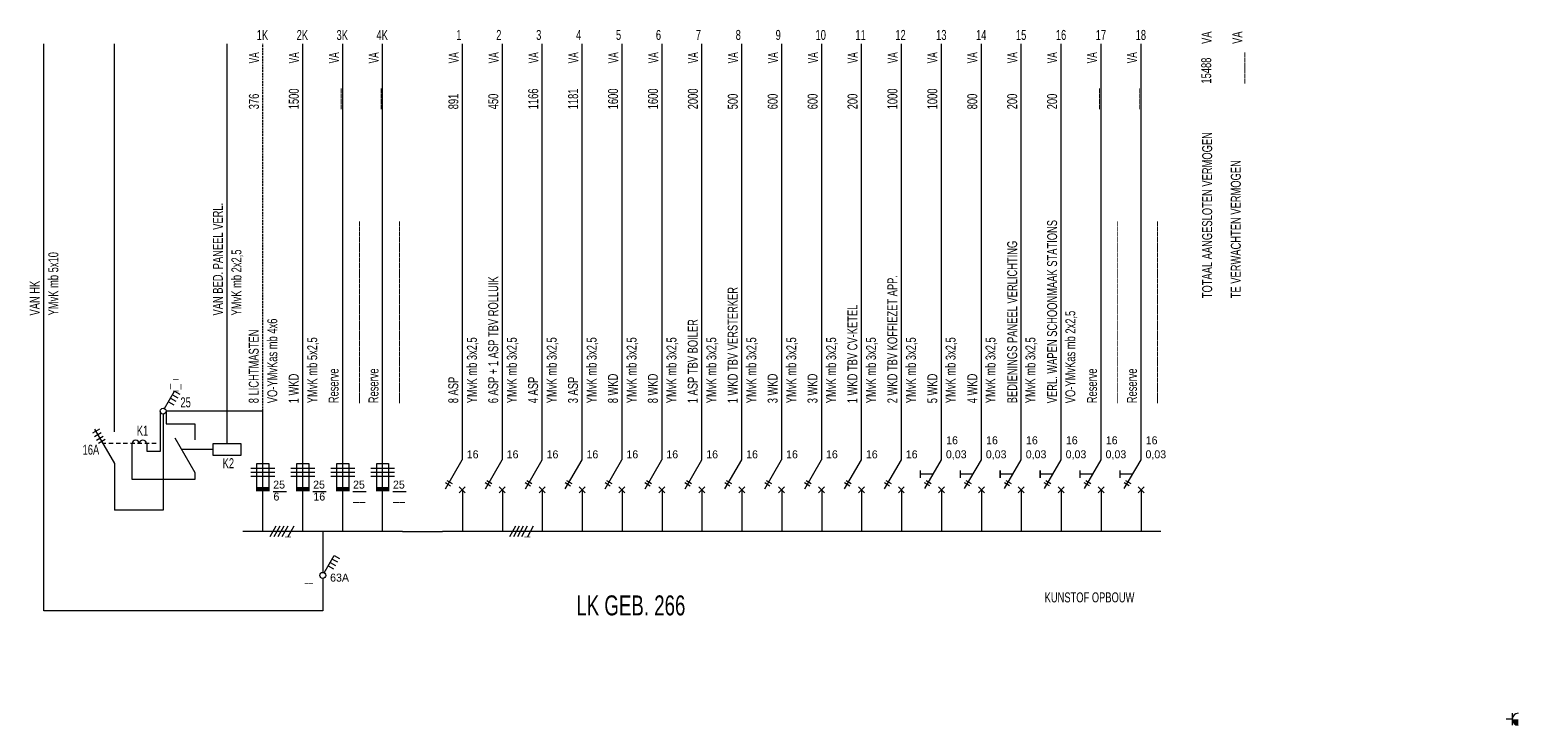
# Model space of a CAD drawing. Header units: millimetres. Extents: x 11401 to 146768, y -66248 to 31582.
# Tile 1 of 16: x 22159 to 59451, y -60352 to -42934. Entities that reach past the tile are written whole.
import ezdxf
from ezdxf.enums import TextEntityAlignment as Align

# ---------------------------------------------------------------- set-up
doc = ezdxf.new("R2010")
doc.units = ezdxf.units.MM
doc.linetypes.add('DGN Style 3', pattern=[69.63376, 49.7384, -19.89536])
for name, color, linetype, lineweight in [('besturing', 1, 'Continuous', 0), ('overlast', 1, 'Continuous', 0), ('schakelmat', 1, 'Continuous', 0), ('verdeelinr', 1, 'Continuous', 0)]:
    doc.layers.add(name, color=color, linetype=linetype, lineweight=lineweight)
doc.styles.add('Style-WORKING', font='WORKING.shx')

# ---------------------------------------------------------------- blocks, each defined once
blk = doc.blocks.new('ER9')
at = {"layer": 'verdeelinr', "color": 2, "linetype": 'Continuous', "lineweight": 0}
for p, q in [((4.99, 0.02), (5, 122.12)), ((3.5, 10.06), (3.5, 17.06)), ((3.5, 17.06), (6.5, 17.06)), ((6.5, 17.06), (6.5, 10.06))]:
    blk.add_line(p, q, dxfattribs=at)
at = {"layer": 'verdeelinr', "color": 7, "linetype": 'Continuous', "lineweight": 0}
for p, q in [((8, 15.8), (2, 15.8)), ((8, 14.8), (2, 14.8)), ((8, 13.8), (2, 13.8)), ((7.53, 10.05), (10.88, 10.05))]:
    blk.add_line(p, q, dxfattribs=at)
at = {"layer": 'verdeelinr', "color": 30, "linetype": 'Continuous', "lineweight": 0, "flags": 128}
blk.add_lwpolyline([(10, 0), (0, 0)], dxfattribs=at)
at = {"layer": 'verdeelinr', "color": 2, "linetype": 'Continuous', "lineweight": 0}
blk.add_solid([(3.5, 10.06), (6.5, 10.06), (3.5, 11.18), (6.5, 11.18)], dxfattribs=at)
at = {"layer": 'verdeelinr', "color": 7, "linetype": 'Continuous', "lineweight": 0, "style": 'Style-WORKING', "width": 0.62401}
blk.add_text('VA', height=2.49996, rotation=90, dxfattribs=at).set_placement((2.77002, 118.63555), align=Align.MIDDLE_CENTER)
at = {"layer": 'verdeelinr', "color": 7, "linetype": 'Continuous', "lineweight": 0, "style": 'Style-WORKING', "width": 0.699995}
blk.add_attdef('ER9_1450', text='', height=2.49996, dxfattribs=at).set_placement((3.45, 124.34998), align=Align.MIDDLE_LEFT)
at = {"layer": 'verdeelinr', "color": 7, "linetype": 'Continuous', "lineweight": 0, "style": 'Style-WORKING'}
for tag, height, width, p in [('ER9_1449', 2.49996, 0.699995, (2.74002, 105.75)), ('ER9_1461', 2.50002, 0.700002, (2.69999, 32.12)), ('ER9_1462', 2.50002, 0.700002, (7.34999, 32.13))]:
    blk.add_attdef(tag, text='', height=height, rotation=90, dxfattribs=dict(at, width=width)).set_placement(p, align=Align.MIDDLE_LEFT)
at = {"layer": 'verdeelinr', "color": 254, "linetype": 'Continuous', "lineweight": 0, "style": 'Style-WORKING'}
blk.add_attdef('ER9_1456', (7.58, 10.75), '', height=1.99002, dxfattribs=at)
at = {"layer": 'verdeelinr', "color": 253, "linetype": 'Continuous', "lineweight": 0, "style": 'Style-WORKING'}
blk.add_attdef('ER9_1451', (7.64, 7.75), '', height=1.99002, dxfattribs=at)
blk = doc.blocks.new('EO7')
at = {"layer": 'verdeelinr', "color": 2, "linetype": 'Continuous', "lineweight": 0}
blk.add_line((-4.13, 0.33), (0.07, 7.59), dxfattribs=at)
at = {"layer": 'verdeelinr', "color": 7, "linetype": 'Continuous', "lineweight": 0}
for p, q in [((-2.86, 1), (-4.17, 1.76)), ((-3.79, 2.41), (-2.49, 1.66)), ((0.82, -0.68), (-0.68, 0.82)), ((0.82, 0.82), (-0.68, -0.68))]:
    blk.add_line(p, q, dxfattribs=at)
at = {"layer": 'verdeelinr', "color": 254, "linetype": 'Continuous', "lineweight": 0, "style": 'Style-WORKING'}
blk.add_attdef('EO7_1494', (1.19, 7.94), '', height=1.99, dxfattribs=at)
blk = doc.blocks.new('EQ6')
at = {"layer": 'verdeelinr', "color": 2, "linetype": 'Continuous', "lineweight": 0}
for p, q in [((5, 17.99), (5, 122.12)), ((5, 10.47), (5, 0))]:
    blk.add_line(p, q, dxfattribs=at)
at = {"layer": 'verdeelinr', "color": 30, "linetype": 'Continuous', "lineweight": 0, "flags": 128}
blk.add_lwpolyline([(10, 0), (0, 0)], dxfattribs=at)
at = {"layer": 'verdeelinr', "color": 2, "linetype": 'Continuous', "lineweight": 0}
blk.add_blockref('EO7', (4.88, 10.39), dxfattribs=at).add_auto_attribs({'EO7_1494': '16 '})
at = {"layer": 'verdeelinr', "color": 7, "linetype": 'Continuous', "lineweight": 0, "style": 'Style-WORKING', "width": 0.62401}
blk.add_text('VA', height=2.5, rotation=90, dxfattribs=at).set_placement((2.79, 118.65), align=Align.MIDDLE_CENTER)
at = {"layer": 'verdeelinr', "color": 7, "linetype": 'Continuous', "lineweight": 0, "style": 'Style-WORKING', "width": 0.699995}
blk.add_attdef('EQ6_1487', text='', height=2.5, dxfattribs=at).set_placement((3.45, 124.37), align=Align.MIDDLE_LEFT)
at = {"layer": 'verdeelinr', "color": 7, "linetype": 'Continuous', "lineweight": 0, "style": 'Style-WORKING'}
for tag, width, p in [('EQ6_1486', 0.699995, (2.72, 105.75)), ('EQ6_1495', 0.700002, (2.69, 32.12)), ('EQ6_1496', 0.700002, (7.36, 32.13))]:
    blk.add_attdef(tag, text='', height=2.5, rotation=90, dxfattribs=dict(at, width=width)).set_placement(p, align=Align.MIDDLE_LEFT)
blk = doc.blocks.new('EQ5')
at = {"layer": 'verdeelinr', "color": 2, "linetype": 'Continuous', "lineweight": 0}
for p, q in [((5, 17.99), (5, 122.12)), ((0.8, 10.73), (5, 17.99)), ((5, 10.47), (5, 0))]:
    blk.add_line(p, q, dxfattribs=at)
at = {"layer": 'verdeelinr', "color": 7, "linetype": 'Continuous', "lineweight": 0}
for p, q in [((2.9, 14.36), (-0.1, 14.36)), ((2.07, 11.4), (0.76, 12.16)), ((1.14, 12.81), (2.44, 12.06)), ((5.75, 9.72), (4.25, 11.22)), ((5.75, 11.22), (4.25, 9.72))]:
    blk.add_line(p, q, dxfattribs=at)
at = {"layer": 'verdeelinr', "color": 30, "linetype": 'Continuous', "lineweight": 0, "flags": 128}
blk.add_lwpolyline([(10, 0), (0, 0)], dxfattribs=at)
at = {"layer": 'verdeelinr', "color": 2, "linetype": 'Continuous', "lineweight": 0, "extrusion": (0, 0, -1)}
blk.add_solid([(0.47, 13.42), (0.1, 13.42), (0.47, 15.3), (0.1, 15.3)], dxfattribs=at)
at = {"layer": 'verdeelinr', "color": 7, "linetype": 'Continuous', "lineweight": 0, "style": 'Style-WORKING', "width": 0.62401}
blk.add_text('VA', height=2.49996, rotation=90, dxfattribs=at).set_placement((2.74002, 118.65555), align=Align.MIDDLE_CENTER)
at = {"layer": 'verdeelinr', "color": 7, "linetype": 'Continuous', "lineweight": 0, "style": 'Style-WORKING', "width": 0.699995}
blk.add_attdef('EQ5_1672', text='', height=2.49996, dxfattribs=at).set_placement((3.66, 124.36998), align=Align.MIDDLE_LEFT)
at = {"layer": 'verdeelinr', "color": 7, "linetype": 'Continuous', "lineweight": 0, "style": 'Style-WORKING'}
for tag, height, width, p in [('EQ5_1671', 2.49996, 0.699995, (2.72002, 105.75)), ('EQ5_1673', 2.50002, 0.700002, (2.71999, 32.12)), ('EQ5_1674', 2.50002, 0.700002, (7.28999, 32.13))]:
    blk.add_attdef(tag, text='', height=height, rotation=90, dxfattribs=dict(at, width=width)).set_placement(p, align=Align.MIDDLE_LEFT)
at = {"layer": 'verdeelinr', "color": 254, "linetype": 'Continuous', "lineweight": 0, "style": 'Style-WORKING'}
for tag, p in [('EQ5_1665', (6.18, 21.85)), ('EQ5_1666', (6.12, 18.34))]:
    blk.add_attdef(tag, p, '', height=1.99002, dxfattribs=at)
blk = doc.blocks.new('EF3')
at = {"layer": 'schakelmat', "color": 2, "linetype": 'Continuous', "lineweight": 0}
for p, q in [((0.37, 0.64), (2.88, 4.98)), ((2.38, 4.11), (3.68, 3.36)), ((2.88, 4.98), (4.18, 4.23)), ((1.38, 2.37), (2.68, 1.62)), ((1.88, 3.24), (3.18, 2.49))]:
    blk.add_line(p, q, dxfattribs=at)
blk.add_circle((0, 0), 0.75, dxfattribs=at)
at = {"layer": 'schakelmat', "color": 254, "linetype": 'Continuous', "lineweight": 0, "style": 'Style-WORKING'}
for tag, rotation, p in [('EF3_1772', 270, (2.33, 6.14)), ('EF3_1776', 90, (4.04, 6.13)), ('EF3_1777', 180, (3.16, 7.46))]:
    blk.add_attdef(tag, text='', height=1.8, rotation=rotation, dxfattribs=at).set_placement(p, align=Align.CENTER)
blk.add_attdef('EF3_1771', text='', height=1.8, dxfattribs=at).set_placement((3.18, 5.51), align=Align.CENTER)
blk = doc.blocks.new('EAD0')
at = {"layer": 'besturing', "color": 2, "linetype": 'Continuous', "lineweight": 0}
for p, q in [((-3.5, 3), (3.5, 3)), ((-3.5, 0), (-3.5, 3)), ((3.5, 0), (-3.5, 0)), ((3.5, 3), (3.5, 0))]:
    blk.add_line(p, q, dxfattribs=at)
blk = doc.blocks.new('EP8')
at = {"layer": 'verdeelinr', "color": 2, "linetype": 'Continuous', "lineweight": 0}
for p, q in [((0.37, 0.64), (2.88, 4.98)), ((2.38, 4.11), (3.68, 3.36)), ((2.88, 4.98), (4.18, 4.23)), ((1.38, 2.37), (2.68, 1.62)), ((1.88, 3.24), (3.18, 2.49))]:
    blk.add_line(p, q, dxfattribs=at)
blk.add_circle((0, 0), 0.75, dxfattribs=at)
at = {"layer": 'overlast', "color": 7, "linetype": 'Continuous', "lineweight": 0, "style": 'Style-WORKING', "width": 0.7}
blk.add_attdef('EP8_1823', text='', height=1.8, dxfattribs=at).set_placement((-4.53, -0.63), align=Align.MIDDLE_LEFT)
at = {"layer": 'verdeelinr', "color": 253, "linetype": 'Continuous', "lineweight": 0, "style": 'Style-WORKING'}
blk.add_attdef('EP8_1822', (1.83, -1.55), '', height=1.99, dxfattribs=at)
blk = doc.blocks.new('ER8')
at = {"layer": 'verdeelinr', "color": 7, "linetype": 'Continuous', "lineweight": 0, "style": 'Style-WORKING', "width": 0.699995}
for s, p in [('VA', (-3.72998, 63.71)), ('VA', (3.94002, 63.71)), ('TOTAAL AANGESLOTEN VERMOGEN', (-3.58998, 0)), ('TE VERWACHTEN VERMOGEN', (3.59002, 0))]:
    blk.add_text(s, height=2.49996, rotation=90, dxfattribs=at).set_placement(p, align=Align.MIDDLE_LEFT)
for tag, p in [('ER8_1838', (-3.82998, 53.77)), ('ER8_1839', (3.98002, 53.77))]:
    blk.add_attdef(tag, text='', height=2.49996, rotation=90, dxfattribs=at).set_placement(p, align=Align.MIDDLE_LEFT)
blk = doc.blocks.new('EM9')
at = {"layer": 'verdeelinr', "linetype": 'Continuous', "lineweight": 0}
h = blk.add_hatch(color=2, dxfattribs=at)
edge = h.paths.add_edge_path()
edge.add_arc((-0.62, 1.78), 0.5, 360, 720)
at = {"layer": 'verdeelinr', "color": 2, "linetype": 'Continuous', "lineweight": 0}
for p, q in [((-3.75, 1.3), (-5.24, -1.3)), ((-2.75, 1.3), (-4.24, -1.3)), ((-1.75, 1.3), (-3.24, -1.3)), ((-0.75, 1.3), (-2.24, -1.3)), ((0.75, 1.3), (-0.74, -1.3))]:
    blk.add_line(p, q, dxfattribs=at)
blk.add_solid([(-1.49, -1.5), (0.01, -1.5), (-1.49, -1.3), (0.01, -1.3)], dxfattribs=at)
blk = doc.blocks.new('EM5')
at = {"layer": 'verdeelinr', "color": 2, "linetype": 'Continuous', "lineweight": 0}
blk.add_blockref('EM9', (-0.01, 0), dxfattribs=at)
blk = doc.blocks.new('CD01')
at = {"layer": 'schakelmat', "color": 2, "linetype": 'Continuous', "lineweight": 0}
for p, q in [((1.5, 0), (0, 0)), ((1.5, 1.5), (1.5, -1.5))]:
    blk.add_line(p, q, dxfattribs=at)
blk.add_arc((3, 0), 1.5, 90, 270, dxfattribs=at)

msp = doc.modelspace()

# ---------------------------------------------------------------- hatches: boundary and pattern name
at = {"layer": 'schakelmat', "linetype": 'Continuous', "lineweight": 0}
msp.add_hatch(color=2, dxfattribs=at).paths.add_polyline_path([(59449, -60352, -0.410288), (59300, -60203, -0.416181), (59301, -60202), (59449, -60202, -0.414214), (59450, -60203), (59450, -60351, -0.416181)])

# ---------------------------------------------------------------- linework, layer by layer
at = {"layer": 'besturing', "color": 254, "linetype": 'Continuous', "lineweight": 0}
for p, q in [((24068, -53300), (23993, -53300)), ((24248, -53300), (24140, -53300)), ((24428, -53300), (24320, -53300)), ((24608, -53300), (24500, -53300)), ((24788, -53300), (24680, -53300)), ((24968, -53300), (24860, -53300)), ((25148, -53300), (25040, -53300)), ((25328, -53300), (25220, -53300)), ((26750, -53450), (25966, -53450))]:
    msp.add_line(p, q, dxfattribs=at)
for centre in [(24812, -53300), (24992, -53300)]:
    msp.add_arc(centre, 90, 0, 180, dxfattribs=at)
at = {"layer": 'verdeelinr', "color": 2, "linetype": 'Continuous', "lineweight": 0}
for p, q in [((24282, -53000), (24282, -43288)), ((27100, -53300), (27100, -43288)), ((28999, -55498), (29000, -43288)), ((25500, -52561), (25500, -54964)), ((25575, -52486), (25575, -52800)), ((27999, -52486), (25575, -52486)), ((27999, -55498), (27999, -52486)), ((23782, -52935), (24282, -53800)), ((25796, -53157), (26296, -54022)), ((24282, -53800), (24282, -54964)), ((27850, -54494), (27850, -53794)), ((27850, -53794), (28150, -53794)), ((28150, -53794), (28150, -54494)), ((28850, -54494), (28850, -53794)), ((28850, -53794), (29150, -53794)), ((29150, -53794), (29150, -54494)), ((25500, -54964), (24282, -54964)), ((29500, -55500), (29500, -56525)), ((31500, -55500), (32500, -55500)), ((29500, -56675), (29500, -57488))]:
    msp.add_line(p, q, dxfattribs=at)
at = {"layer": 'verdeelinr', "color": 2, "linetype": 'DGN Style 3', "lineweight": 0}
msp.add_line((27999, -52486), (28000, -43288), dxfattribs=at)
at = {"layer": 'verdeelinr', "color": 7, "linetype": 'Continuous', "lineweight": 0}
for p, q in [((23902, -52938), (23728, -53038)), ((23951, -53025), (23777, -53125)), ((23827, -53212), (24001, -53112)), ((24051, -53198), (23877, -53298)), ((28300, -53920), (27700, -53920)), ((28300, -54020), (27700, -54020)), ((29300, -53920), (28700, -53920)), ((29300, -54020), (28700, -54020)), ((28300, -54120), (27700, -54120)), ((29300, -54120), (28700, -54120)), ((28253, -54495), (28588, -54495)), ((29253, -54495), (29588, -54495))]:
    msp.add_line(p, q, dxfattribs=at)
at = {"layer": 'verdeelinr', "color": 2, "linetype": 'Continuous', "lineweight": 0, "flags": 128}
for points in [[(29500, -57488), (22513, -57488), (22513, -43288)], [(25425, -52486), (25425, -52900), (25425, -53500)], [(25575, -52800), (26296, -52800), (26296, -53200)], [(26296, -54022), (26296, -54200), (24722, -54200), (24722, -53300)], [(25425, -53500), (25100, -53500), (25100, -53300)]]:
    msp.add_lwpolyline(points, dxfattribs=at)
at = {"layer": 'verdeelinr', "color": 30, "linetype": 'Continuous', "lineweight": 0, "flags": 128}
for points in [[(28500, -55500), (27500, -55500)], [(29500, -55500), (28500, -55500)]]:
    msp.add_lwpolyline(points, dxfattribs=at)
at = {"layer": 'verdeelinr', "color": 2, "linetype": 'Continuous', "lineweight": 0}
for points in [[(27850, -54494), (28150, -54494), (27850, -54382), (28150, -54382)], [(28850, -54494), (29150, -54494), (28850, -54382), (29150, -54382)]]:
    msp.add_solid(points, dxfattribs=at)

# ---------------------------------------------------------------- block references
at = {"layer": 'besturing', "color": 2, "linetype": 'Continuous', "lineweight": 0, "xscale": 100, "yscale": 100, "zscale": 100}
msp.add_blockref('EAD0', (27100, -53600), dxfattribs=at)
at = {"layer": 'schakelmat', "color": 2, "linetype": 'Continuous', "lineweight": 0, "xscale": 100, "yscale": 100, "zscale": 100}
msp.add_blockref('EF3', (25500, -52486), dxfattribs=at).add_auto_attribs({'EF3_1771': '_', 'EF3_1772': '_', 'EF3_1776': '_', 'EF3_1777': '_'})
msp.add_blockref('CD01', (59151, -60202), dxfattribs=at)
at = {"layer": 'verdeelinr', "color": 30, "linetype": 'Continuous', "lineweight": 0, "xscale": 100, "yscale": 100, "zscale": 100}
for p, values in [((29500, -55500), {'ER9_1449': '____', 'ER9_1450': '3K', 'ER9_1451': '__', 'ER9_1456': '25', 'ER9_1461': 'Reserve                                      ', 'ER9_1462': '___________________________________'}), ((30500, -55500), {'ER9_1449': '____', 'ER9_1450': '4K', 'ER9_1451': '__', 'ER9_1456': '25', 'ER9_1461': 'Reserve                                      ', 'ER9_1462': '___________________________________'})]:
    msp.add_blockref('ER9', p, dxfattribs=at).add_auto_attribs(values)
at = {"layer": 'verdeelinr', "color": 2, "linetype": 'Continuous', "lineweight": 0, "xscale": 100, "yscale": 100, "zscale": 100}
for name, p, values in [('EQ6', (32500, -55500), {'EQ6_1486': '891 ', 'EQ6_1487': '1 ', 'EQ6_1495': '8 ASP                                        ', 'EQ6_1496': 'YMvK mb 3x2,5                      '}), ('EQ6', (33500, -55500), {'EQ6_1486': '450 ', 'EQ6_1487': '2 ', 'EQ6_1495': '6 ASP + 1 ASP TBV ROLLUIK                    ', 'EQ6_1496': 'YMvK mb 3x2,5                      '}), ('EQ6', (34500, -55500), {'EQ6_1486': '1166', 'EQ6_1487': '3 ', 'EQ6_1495': '4 ASP                                        ', 'EQ6_1496': 'YMvK mb 3x2,5                      '}), ('EQ6', (35500, -55500), {'EQ6_1486': '1181', 'EQ6_1487': '4 ', 'EQ6_1495': '3 ASP                                        ', 'EQ6_1496': 'YMvK mb 3x2,5                      '}), ('EQ6', (36500, -55500), {'EQ6_1486': '1600', 'EQ6_1487': '5 ', 'EQ6_1495': '8 WKD                                        ', 'EQ6_1496': 'YMvK mb 3x2,5                      '}), ('EQ6', (37500, -55500), {'EQ6_1486': '1600', 'EQ6_1487': '6 ', 'EQ6_1495': '8 WKD                                        ', 'EQ6_1496': 'YMvK mb 3x2,5                      '}), ('EQ6', (38500, -55500), {'EQ6_1486': '2000', 'EQ6_1487': '7 ', 'EQ6_1495': '1 ASP TBV BOILER                             ', 'EQ6_1496': 'YMvK mb 3x2,5                      '}), ('EQ6', (39500, -55500), {'EQ6_1486': '500 ', 'EQ6_1487': '8 ', 'EQ6_1495': '1 WKD TBV VERSTERKER                         ', 'EQ6_1496': 'YMvK mb 3x2,5                      '}), ('EQ6', (40500, -55500), {'EQ6_1486': '600 ', 'EQ6_1487': '9 ', 'EQ6_1495': '3 WKD                                        ', 'EQ6_1496': 'YMvK mb 3x2,5                      '}), ('EQ6', (41500, -55500), {'EQ6_1486': '600 ', 'EQ6_1487': '10', 'EQ6_1495': '3 WKD                                        ', 'EQ6_1496': 'YMvK mb 3x2,5                      '}), ('EQ6', (42500, -55500), {'EQ6_1486': '200 ', 'EQ6_1487': '11', 'EQ6_1495': '1 WKD TBV CV-KETEL                           ', 'EQ6_1496': 'YMvK mb 3x2,5                      '}), ('EQ6', (43500, -55500), {'EQ6_1486': '1000', 'EQ6_1487': '12', 'EQ6_1495': '2 WKD TBV KOFFIEZET APP.                      ', 'EQ6_1496': 'YMvK mb 3x2,5                      '}), ('EQ5', (44500, -55500), {'EQ5_1665': '16', 'EQ5_1666': '0,03', 'EQ5_1671': '1000', 'EQ5_1672': '13', 'EQ5_1673': '5 WKD                                        ', 'EQ5_1674': 'YMvK mb 3x2,5                      '}), ('EQ5', (45500, -55500), {'EQ5_1665': '16', 'EQ5_1666': '0,03', 'EQ5_1671': '800 ', 'EQ5_1672': '14', 'EQ5_1673': '4 WKD                                        ', 'EQ5_1674': 'YMvK mb 3x2,5                      '}), ('EQ5', (46500, -55500), {'EQ5_1665': '16', 'EQ5_1666': '0,03', 'EQ5_1671': '200 ', 'EQ5_1672': '15', 'EQ5_1673': 'BEDIENINGS PANEEL VERLICHTING                ', 'EQ5_1674': 'YMvK mb 3x2,5                      '}), ('EQ5', (47500, -55500), {'EQ5_1665': '16', 'EQ5_1666': '0,03', 'EQ5_1671': '200 ', 'EQ5_1672': '16', 'EQ5_1673': 'VERL. WAPEN SCHOONMAAK STATIONS              ', 'EQ5_1674': 'VO-YMvKas mb 2x2,5                 '}), ('EQ5', (48500, -55500), {'EQ5_1665': '16', 'EQ5_1666': '0,03', 'EQ5_1671': '____', 'EQ5_1672': '17', 'EQ5_1673': 'Reserve                                      ', 'EQ5_1674': '___________________________________'}), ('EQ5', (49500, -55500), {'EQ5_1665': '16', 'EQ5_1666': '0,03', 'EQ5_1671': '____', 'EQ5_1672': '18', 'EQ5_1673': 'Reserve                                      ', 'EQ5_1674': '___________________________________'}), ('EP8', (29500, -56600), {'EP8_1822': '63A', 'EP8_1823': '__'})]:
    msp.add_blockref(name, p, dxfattribs=at).add_auto_attribs(values)
at = {"layer": 'verdeelinr', "color": 7, "linetype": 'Continuous', "lineweight": 0, "xscale": 100, "yscale": 100, "zscale": 100}
msp.add_blockref('ER8', (52016, -49658), dxfattribs=at).add_auto_attribs({'ER8_1838': '15488 ', 'ER8_1839': '______'})
at = {"layer": 'verdeelinr', "color": 2, "linetype": 'Continuous', "lineweight": 0, "xscale": 100, "yscale": 100, "zscale": 100}
for p in [(28700, -55500), (34700, -55500)]:
    msp.add_blockref('EM5', p, dxfattribs=at)

# ---------------------------------------------------------------- texts
at = {"layer": 'besturing', "color": 7, "linetype": 'Continuous', "lineweight": 0, "style": 'Style-WORKING', "width": 0.7}
for s, p in [('25', (25934, -52390)), ('K1', (24841, -53099)), ('16A', (23482, -53576)), ('K2', (26991, -53915)), ('KUNSTOF OPBOUW', (47585, -57275))]:
    msp.add_text(s, height=250, dxfattribs=at).set_placement(p)
at = {"layer": 'besturing', "color": 3, "linetype": 'Continuous', "lineweight": 0, "style": 'Style-WORKING', "width": 0.7}
msp.add_text('LK GEB. 266', height=500, dxfattribs=at).set_placement((35852, -57601))
at = {"layer": 'verdeelinr', "color": 7, "linetype": 'Continuous', "lineweight": 0, "style": 'Style-WORKING', "width": 0.699995}
for s, p in [('1K', (27845, -43065)), ('2K', (28845, -43065))]:
    msp.add_text(s, height=250, dxfattribs=at).set_placement(p, align=Align.MIDDLE_LEFT)
at = {"layer": 'verdeelinr', "color": 7, "linetype": 'Continuous', "lineweight": 0, "style": 'Style-WORKING', "width": 0.62401}
for p in [(27777, -43636), (28777, -43636)]:
    msp.add_text('VA', height=250, rotation=90, dxfattribs=at).set_placement(p, align=Align.MIDDLE_CENTER)
at = {"layer": 'verdeelinr', "color": 7, "linetype": 'Continuous', "lineweight": 0, "style": 'Style-WORKING'}
for s, width, p in [('376 ', 0.699995, (27774, -44925)), ('1500', 0.699995, (28774, -44925)), ('VAN BED. PANEEL VERL.                        ', 0.700002, (26871, -50090)), ('YMvK mb 2x2,5                      ', 0.7, (27336, -50089)), ('YMvK mb 5x10                       ', 0.700002, (22749, -50089)), ('VAN HK                                       ', 0.700002, (22284, -50090)), ('VO-YMvKas mb 4x6                   ', 0.700002, (28235, -52287)), ('8 LICHTMASTEN                                ', 0.700002, (27770, -52288)), ('YMvK mb 5x2,5                      ', 0.700002, (29235, -52287)), ('1 WKD                                        ', 0.700002, (28770, -52288))]:
    msp.add_text(s, height=250, rotation=90, dxfattribs=dict(at, width=width)).set_placement(p, align=Align.MIDDLE_LEFT)
at = {"layer": 'verdeelinr', "color": 254, "linetype": 'Continuous', "lineweight": 0, "style": 'Style-WORKING'}
for p in [(28258, -54425), (29258, -54425)]:
    msp.add_text('25', height=199, dxfattribs=at).set_placement(p)
at = {"layer": 'verdeelinr', "color": 253, "linetype": 'Continuous', "lineweight": 0, "style": 'Style-WORKING'}
for s, p in [('6 ', (28264, -54725)), ('16', (29264, -54725))]:
    msp.add_text(s, height=199, dxfattribs=at).set_placement(p)

doc.saveas('drawing.dxf')
